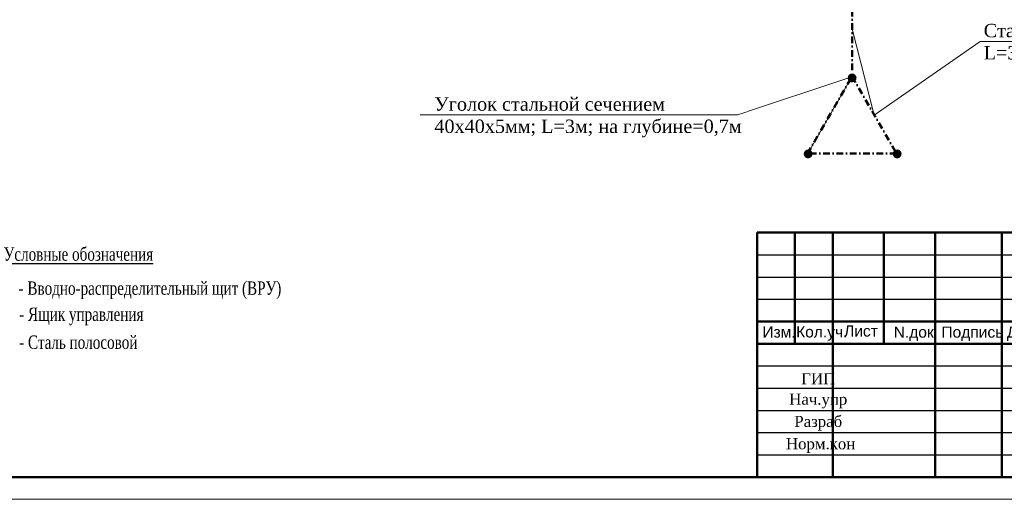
# Model space of a CAD drawing. Header units: millimetres. Extents: x 196 to 2027204, y -221452 to 153872.
# Tile 234 of 256: x 1193634 to 1215758, y -221320 to -210532. Entities that reach past the tile are written whole.
import ezdxf
from ezdxf import colors
from ezdxf.entities.mleader import LeaderData, LeaderLine
from ezdxf.math import Vec2, Vec3

# ---------------------------------------------------------------- set-up
doc = ezdxf.new("R2010")
doc.units = ezdxf.units.MM
doc.linetypes.add('DASHDOT', pattern=[1, 0.5, -0.25, 0, -0.25])
for name, color, linetype in [('(007) Здания', 7, 'Continuous'), ('_SHTAMP', 7, 'Continuous'), ('line', 7, 'Continuous'), ('Text', 7, 'Continuous')]:
    doc.layers.add(name, color=color, linetype=linetype)
for name, color, linetype, lineweight in [('.', 7, 'Continuous', 15), ('text1', 7, 'Continuous', 15), ('Стена', 7, 'Continuous', 50), ('ЭЛ', 20, 'Continuous', 50), ('эл.освещ', 1, 'Continuous', 50)]:
    doc.layers.add(name, color=color, linetype=linetype, lineweight=lineweight)
doc.styles.add('seviyorum', font='times.ttf')
doc.styles.get("Standard").update_dxf_attribs({"font": 'arial.ttf'})
doc.styles.add('Times New Roman', font='times.ttf')

# ---------------------------------------------------------------- blocks, each defined once
blk = doc.blocks.new('*U21')
at = {"lineweight": 50}
blk.add_line((395, 0), (0, 0), dxfattribs=at)
at = {"lineweight": 9}
blk.add_line((400, -5), (-20, -5), dxfattribs=at)
blk = doc.blocks.new('A$C405C2AB5')
at = {"layer": 'line', "color": 7}
for p, q in [((0, 5500), (6500, 5500)), ((0, 5000), (6500, 5000)), ((0, 4500), (6500, 4500)), ((0, 3000), (6500, 3000)), ((0, 2500), (6500, 2500)), ((0, 2000), (6500, 2000)), ((0, 1500), (6500, 1500)), ((0, 1000), (6500, 1000))]:
    blk.add_line(p, q, dxfattribs=at)
at = {"layer": 'Стена'}
for p, q in [((0, 500), (0, 6000)), ((0, 6000), (18500, 6000)), ((1700, 500), (1700, 6000)), ((4000, 500), (4000, 6000)), ((5500, 500), (5500, 6000)), ((6500, 500), (6500, 6000)), ((8500, 5000), (8500, 6000)), ((18500, 500), (18500, 6000)), ((0, 4000), (6500, 4000)), ((0, 3500), (6500, 3500)), ((13500, 3000), (18500, 3000)), ((0, 500), (18500, 500))]:
    blk.add_line(p, q, dxfattribs=at)
for points in [[(850, 6000), (850, 3500)], [(2850, 3500), (2850, 6000)], [(17096, 6000), (17096, 5000)], [(6500, 5000), (18500, 5000)], [(6500, 3500), (18500, 3500)], [(13500, 500), (13500, 3500)], [(15000, 2000), (15000, 3500)], [(16500, 2000), (16500, 3500)], [(6500, 2000), (18500, 2000)]]:
    blk.add_lwpolyline(points, dxfattribs=at)
at = {"layer": '_SHTAMP', "char_height": 250, "width": 2642.78, "attachment_point": 5, "style": 'Times New Roman'}
for s, insert in [('ГИП', (1375, 2712)), ('Нач.упр', (1375, 2212)), ('Разраб', (1375, 1712)), ('Норм.кон', (1428, 1210))]:
    blk.add_mtext(s, dxfattribs=dict(at, insert=insert))
at = {"layer": 'Text', "color": 7, "lineweight": 50, "ltscale": 10, "insert": (17346, 5738), "char_height": 300, "width": 766.68, "attachment_point": 1, "style": 'Times New Roman'}
blk.add_mtext('ЭОМ', dxfattribs=at)
at = {"layer": 'Text', "color": 7, "insert": (9805, 2934), "char_height": 300, "width": 6069.06, "attachment_point": 2, "line_spacing_factor": 0.8, "style": 'Times New Roman'}
blk.add_mtext('Котельная', dxfattribs=at)
at = {"layer": 'text1'}
for s, p in [('Договор', (6760, 5637)), ('Изм.', (120, 3637)), ('Кол.уч.', (878, 3641)), ('Лист', (1955, 3660)), ('N.док', (3070, 3636)), ('Подпись', (4143, 3636)), ('Дата', (5610, 3636)), ('Стадия', (13596, 3112)), ('Лист', (15392, 3116)), ('Листов', (16896, 3132)), ('РП', (13950, 2408)), ('10', (17007, 2408))]:
    blk.add_text(s, height=250, dxfattribs=at).set_placement(p)

msp = doc.modelspace()

# ---------------------------------------------------------------- hatches: boundary and pattern name
at = {"layer": '.', "lineweight": 50, "ltscale": 200}
h = msp.add_hatch(color=1, dxfattribs=at)
h.dxf.hatch_style = 1
h.paths.add_polyline_path([(1213250.1, -213551.2, 1), (1213450.1, -213551.2, 1)])

# ---------------------------------------------------------------- block references
at = {"layer": '(007) Здания', "lineweight": 30, "ltscale": 500, "xscale": 100, "yscale": 100, "zscale": 100}
msp.add_blockref('*U21', (1189202.1, -220819.6), dxfattribs=at)
at = {"layer": 'line', "color": 177, "ltscale": 5, "true_color": 0x293189}
msp.add_blockref('A$C405C2AB5', (1210202.1, -221319.5), dxfattribs=at)

# ---------------------------------------------------------------- texts
at = {"color": 7, "ltscale": 2, "char_height": 300, "width": 7030.234, "attachment_point": 4, "style": 'Times New Roman'}
for s, insert in [('\\pi1308.48403;Схема принципиальная \\P\\pi661.98079;электрическая питающей сети \\P\\pi1971.31749;ВРУ-Котельный', (1065416.8, -220057.4)), ('\\pi1313.89139;План с сетями силовых \\P\\pi1443.45159;магистральных линии', (1115151.9, -220057.4)), ('\\pi373.76882;План с сетями электроосвещение\\P\\pi2558.55613;1-го этажа', (1163623.9, -220117.3))]:
    msp.add_mtext(s, dxfattribs=dict(at, insert=insert))
at = {"layer": 'Text', "color": 0, "ltscale": 10, "style": 'seviyorum', "width": 0.75}
for s, p in [('%%UУсловные обозначения', (1193273, -215953.5)), ('- Вводно-распределительный щит (ВРУ)', (1193608.8, -216719.4)), ('- Ящик управления', (1193622.3, -217305.3)), ('- Сталь полосовой ', (1193621.3, -217935.4))]:
    msp.add_text(s, height=300, dxfattribs=at).set_placement(p)

# ---------------------------------------------------------------- next in the draw order: leaders
at = {"layer": 'ЭЛ', "color": 0, "lineweight": 30}
ml = msp.add_multileader_mtext('Standard', dxfattribs=at)
ml.set_content('{\\C0;Сталь полосовой 40х4мм;\\PL=3м; на глубине=0,7м}', color=159, style='Times New Roman')
ml.set_leader_properties(lineweight=20)
ml.build(insert=Vec2(0, 0))
ml.multileader.update_dxf_attribs({"text_left_attachment_type": 6, "text_right_attachment_type": 6, "dogleg_length": 0.36, "arrow_head_size": 8})
ctx = ml.context
ctx.base_point, ctx.char_height, ctx.arrow_head_size, ctx.landing_gap_size, ctx.plane_origin = Vec3(1215291, -211021.8), 300, 8, 4, Vec3(1203358.3, -188312.8)
ctx.left_attachment, ctx.right_attachment = 6, 6
notes = []
notes.append((ctx, [(0, (1, 1, 0), (1215216.9, -211021.8), (1, 0), 74.1, [(0, [(1212337.2, -210728.5), (1212837.2, -212679)], 0, [])])]))
ctx.mtext.insert, ctx.mtext.width, ctx.mtext.flow_direction = Vec3(1215295, -210626.2), 4997.834, 5
ctx.mtext.has_bg_fill, ctx.mtext.bg_color, ctx.mtext.bg_scale_factor, ctx.mtext.bg_transparency, ctx.mtext.use_window_bg_color = 1, -1073741824, 1.2, 0, 1
for ctx, leaders in notes:
    for number, flags, end, landing, length, lines in leaders:
        leader = LeaderData()
        leader.index, (leader.has_last_leader_line, leader.has_dogleg_vector, leader.attachment_direction) = number, flags
        leader.last_leader_point, leader.dogleg_vector, leader.dogleg_length = Vec3(end), Vec3(landing), length
        for number, points, colour, breaks in lines:
            line = LeaderLine()
            line.index, line.vertices, line.color, line.breaks = number, Vec3.list(points), colors.encode_raw_color(colour), breaks
            leader.lines.append(line)
        ctx.leaders.append(leader)

# ---------------------------------------------------------------- next in the draw order: leaders
ml = msp.add_multileader_mtext('Standard', dxfattribs=at)
ml.set_content('{\\C0;Уголок стальной сечением 40х40х5мм; L=3м; на глубине=0,7м}', color=159, style='Times New Roman')
ml.set_leader_properties(lineweight=20)
ml.build(insert=Vec2(0, 0))
ml.multileader.update_dxf_attribs({"text_left_attachment_type": 6, "text_right_attachment_type": 6, "dogleg_length": 0.36, "arrow_head_size": 8})
ctx = ml.context
ctx.base_point, ctx.char_height, ctx.arrow_head_size, ctx.landing_gap_size, ctx.plane_origin = Vec3(1202947.8, -212674.7), 300, 8, 4, Vec3(1208061.8, -204494.6)
ctx.left_attachment, ctx.right_attachment = 6, 6
notes = []
notes.append((ctx, [(1, (1, 1, 0), (1209762.7, -212674.7), (-1, 0), 74.1, [(1, [(1211337.2, -213545), (1212334, -211818.4)], 0, [])])]))
ctx.mtext.insert, ctx.mtext.width, ctx.mtext.defined_height, ctx.mtext.flow_direction = Vec3(1202951.8, -212279.1), 6984.496, 400.9, 5
ctx.mtext.has_bg_fill, ctx.mtext.bg_color, ctx.mtext.bg_scale_factor, ctx.mtext.bg_transparency, ctx.mtext.use_window_bg_color = 1, -1073741824, 1.2, 0, 1
for ctx, leaders in notes:
    for number, flags, end, landing, length, lines in leaders:
        leader = LeaderData()
        leader.index, (leader.has_last_leader_line, leader.has_dogleg_vector, leader.attachment_direction) = number, flags
        leader.last_leader_point, leader.dogleg_vector, leader.dogleg_length = Vec3(end), Vec3(landing), length
        for number, points, colour, breaks in lines:
            line = LeaderLine()
            line.index, line.vertices, line.color, line.breaks = number, Vec3.list(points), colors.encode_raw_color(colour), breaks
            leader.lines.append(line)
        ctx.leaders.append(leader)

# ---------------------------------------------------------------- next in the draw order: hatches: boundary and pattern name
at = {"layer": '.', "lineweight": 50, "ltscale": 200}
h = msp.add_hatch(color=1, dxfattribs=at)
h.dxf.hatch_style = 1
h.paths.add_polyline_path([(1212237.2, -211841.5, 1), (1212437.2, -211841.5, 1)])
h = msp.add_hatch(color=1, dxfattribs=at)
h.dxf.hatch_style = 1
h.paths.add_polyline_path([(1211250.1, -213551.2, 1), (1211450.1, -213551.2, 1)])

# ---------------------------------------------------------------- next in the draw order: linework, layer by layer
at = {"layer": 'эл.освещ', "color": 1, "linetype": 'DASHDOT', "lineweight": 50, "ltscale": 300}
msp.add_lwpolyline([(1212337.2, -208813), (1212337.2, -211813)], dxfattribs=at)
msp.add_lwpolyline([(1213337.2, -213545), (1211337.2, -213545), (1212337.2, -211813)], close=True, dxfattribs=at)

doc.saveas('drawing.dxf')
